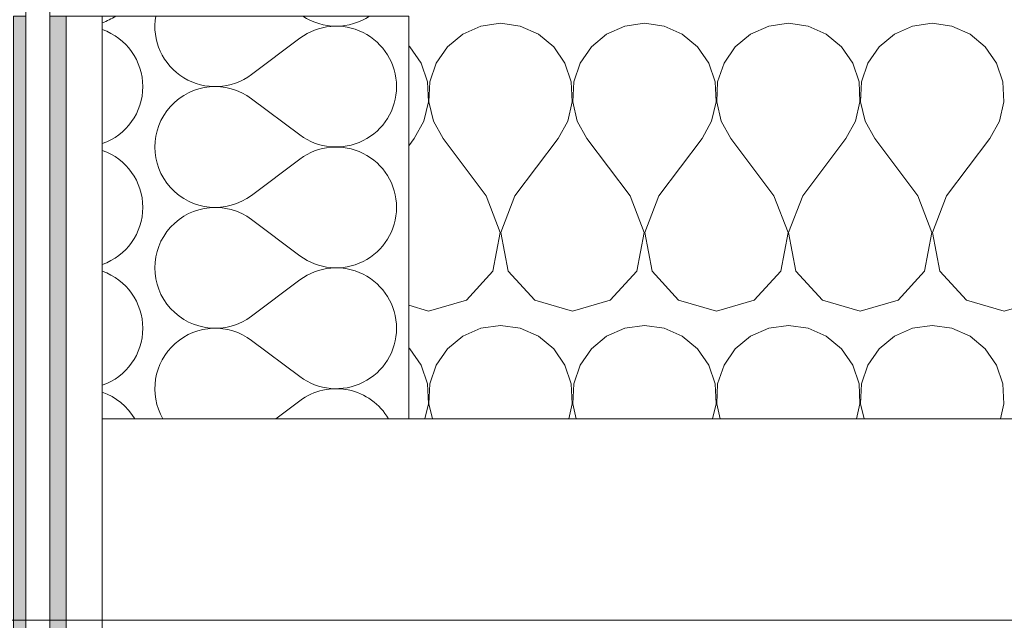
# Model space of a CAD drawing. Header units: millimetres. Extents: x -7244646 to -5701154, y 5723682 to 6071635.
# Tile 12 of 256: x -6402004 to -6401515, y 5746409 to 5746707. Entities that reach past the tile are written whole.
import ezdxf

# ---------------------------------------------------------------- set-up
doc = ezdxf.new("R2010")
doc.units = ezdxf.units.MM
doc.header["$MEASUREMENT"] = 0
doc.set_wipeout_variables(frame=1)
doc.linetypes.add('Wipeout_Contour', pattern=[1000, 0, -1000])
for name, color, linetype, lineweight in [('0_Ном._пера__1', 7, 'Continuous', 0), ('0_Ном._пера__120', 7, 'Continuous', 0), ('АР-Стены_Перегородки_межквартирные_200.АР_Ном._пера__1', 7, 'Continuous', 0), ('АР-Стены_Перегородки_межквартирные_200.АР_Ном._пера__120', 7, 'Continuous', 0), ('АР-Чертеж-Размеры.АР_Ном._пера__1', 7, 'Continuous', 0), ('АР-Чертеж-Размеры.АР_Ном._пера__120', 7, 'Continuous', 0), ('АР-Чертеж-Размеры.АР_Ном._пера__141', 7, 'Continuous', 5)]:
    doc.layers.add(name, color=color, linetype=linetype, lineweight=lineweight)
doc.layers.add('АР-Чертеж-Размеры.АР', color=7, linetype='Continuous')
doc.styles.add('РЎР“Р•РќР•Р\xa0Р\x98Р\xa0_РЎРўР\x98Р›Р¬_2', font='arial.ttf')
doc.dimstyles.new('СГЕНЕРИР_СТИЛЬ__1', dxfattribs={"dimtxt": 500, "dimasz": 237.5, "dimexe": 0.18, "dimexo": 43263.067461, "dimgap": 0, "dimtad": 1, "dimlfac": 0.001, "dimzin": 0, "dimdsep": 46, "dimtxsty": 'РЎР“Р•РќР•Р\xa0Р\x98Р\xa0_РЎРўР\x98Р›Р¬_2', "dimblk": 'ARROWHEAD_6', "dimblk1": 'ARROWHEAD_6', "dimblk2": 'ARROWHEAD_6', "dimcen": 0.09, "dimclrd": 7, "dimclre": 7, "dimclrt": 7, "dimadec": 0, "dimazin": 0, "dimtfac": 1, "dimtdec": 4, "dimtmove": 2, "dimatfit": 3, "dimfxl": 1, "dimtolj": 1, "dimtzin": 0, "dimarcsym": 0})
doc.dimstyles.new('СГЕНЕРИР_СТИЛЬ__11', dxfattribs={"dimtxt": 0.18, "dimasz": 152, "dimexe": 0.18, "dimexo": 0.0625, "dimgap": 0, "dimtad": 0, "dimtih": 1, "dimtoh": 1, "dimdec": 4, "dimzin": 0, "dimdsep": 46, "dimcen": 0.09, "dimadec": 0, "dimazin": 0, "dimtfac": 1, "dimtdec": 4, "dimtmove": 0, "dimatfit": 3, "dimldrblk": 'ARROWHEAD_14', "dimfxl": 1, "dimtolj": 1, "dimtzin": 0, "dimarcsym": 0})
doc.dimstyles.new('СГЕНЕРИР_СТИЛЬ__3', dxfattribs={"dimtxt": 300, "dimasz": 237.5, "dimexe": 0.18, "dimexo": 0.0625, "dimgap": 0, "dimtad": 1, "dimlfac": 0.001, "dimzin": 0, "dimdsep": 46, "dimtxsty": 'РЎР“Р•РќР•Р\xa0Р\x98Р\xa0_РЎРўР\x98Р›Р¬_2', "dimblk": 'ARROWHEAD_6', "dimblk1": 'ARROWHEAD_6', "dimblk2": 'ARROWHEAD_6', "dimcen": 0.09, "dimse1": 1, "dimse2": 1, "dimclrd": 7, "dimclre": 7, "dimclrt": 7, "dimadec": 0, "dimazin": 0, "dimtfac": 1, "dimtdec": 4, "dimtmove": 0, "dimatfit": 3, "dimfxl": 1, "dimtolj": 1, "dimtzin": 0, "dimarcsym": 0})
doc.dimstyles.new('СГЕНЕРИР_СТИЛЬ__4', dxfattribs={"dimtxt": 270.000005, "dimasz": 237.5, "dimexe": 0.18, "dimexo": 300000, "dimgap": 0, "dimtad": 1, "dimlfac": 0.001, "dimzin": 0, "dimdsep": 46, "dimtxsty": 'РЎР“Р•РќР•Р\xa0Р\x98Р\xa0_РЎРўР\x98Р›Р¬_2', "dimblk": 'ARROWHEAD_6', "dimblk1": 'ARROWHEAD_6', "dimblk2": 'ARROWHEAD_6', "dimcen": 0.09, "dimclrd": 7, "dimclre": 7, "dimclrt": 7, "dimadec": 0, "dimazin": 0, "dimtfac": 1, "dimtdec": 4, "dimtmove": 0, "dimatfit": 3, "dimfxl": 1, "dimtolj": 1, "dimtzin": 0, "dimarcsym": 0})
doc.dimstyles.new('СГЕНЕРИР_СТИЛЬ__5', dxfattribs={"dimtxt": 500, "dimasz": 237.5, "dimexe": 0.18, "dimexo": 300000, "dimgap": 0, "dimtad": 1, "dimlfac": 0.001, "dimzin": 0, "dimdsep": 46, "dimtxsty": 'РЎР“Р•РќР•Р\xa0Р\x98Р\xa0_РЎРўР\x98Р›Р¬_2', "dimblk": 'ARROWHEAD_6', "dimblk1": 'ARROWHEAD_6', "dimblk2": 'ARROWHEAD_6', "dimcen": 0.09, "dimclrd": 7, "dimclre": 7, "dimclrt": 7, "dimadec": 0, "dimazin": 0, "dimtfac": 1, "dimtdec": 4, "dimtmove": 0, "dimatfit": 3, "dimfxl": 1, "dimtolj": 1, "dimtzin": 0, "dimarcsym": 0})

# ---------------------------------------------------------------- blocks, each defined once
blk = doc.blocks.new('*X28', base_point=(-7387333.12, 5739809.18))
at = {"layer": 'АР-Стены_Перегородки_межквартирные_200.АР_Ном._пера__1', "color": 7, "linetype": 'Continuous', "lineweight": 0}
for p, q in [((-6401774.72, 5746704.25), (-6401783.73, 5746700.27)), ((-6401764.96, 5746705.61), (-6401774.72, 5746704.25)), ((-6401755.2, 5746704.25), (-6401764.96, 5746705.61)), ((-6401746.18, 5746700.27), (-6401755.2, 5746704.25)), ((-6401703.29, 5746704.25), (-6401712.3, 5746700.27)), ((-6401693.53, 5746705.61), (-6401703.29, 5746704.25)), ((-6401683.77, 5746704.25), (-6401693.53, 5746705.61)), ((-6401674.75, 5746700.27), (-6401683.77, 5746704.25)), ((-6401631.86, 5746704.25), (-6401640.87, 5746700.27)), ((-6401622.1, 5746705.61), (-6401631.86, 5746704.25)), ((-6401612.34, 5746704.25), (-6401622.1, 5746705.61)), ((-6401603.32, 5746700.27), (-6401612.34, 5746704.25)), ((-6401560.43, 5746704.25), (-6401569.45, 5746700.27)), ((-6401550.67, 5746705.61), (-6401560.43, 5746704.25)), ((-6401540.91, 5746704.25), (-6401550.67, 5746705.61)), ((-6401531.89, 5746700.27), (-6401540.91, 5746704.25)), ((-6401783.73, 5746700.27), (-6401791.32, 5746693.99)), ((-6401738.59, 5746693.99), (-6401746.18, 5746700.27)), ((-6401712.3, 5746700.27), (-6401719.89, 5746693.99)), ((-6401667.16, 5746693.99), (-6401674.75, 5746700.27)), ((-6401640.87, 5746700.27), (-6401648.46, 5746693.99)), ((-6401595.74, 5746693.99), (-6401603.32, 5746700.27)), ((-6401569.45, 5746700.27), (-6401577.03, 5746693.99)), ((-6401524.31, 5746693.99), (-6401531.89, 5746700.27)), ((-6401810.02, 5746693.99), (-6401810.58, 5746694.45)), ((-6401804.44, 5746685.87), (-6401810.02, 5746693.99)), ((-6401791.32, 5746693.99), (-6401796.9, 5746685.87)), ((-6401733.01, 5746685.87), (-6401738.59, 5746693.99)), ((-6401719.89, 5746693.99), (-6401725.47, 5746685.87)), ((-6401661.58, 5746685.87), (-6401667.16, 5746693.99)), ((-6401648.46, 5746693.99), (-6401654.04, 5746685.87)), ((-6401590.15, 5746685.87), (-6401595.74, 5746693.99)), ((-6401577.03, 5746693.99), (-6401582.61, 5746685.87)), ((-6401518.73, 5746685.87), (-6401524.31, 5746693.99)), ((-6401801.29, 5746676.53), (-6401804.44, 5746685.87)), ((-6401796.9, 5746685.87), (-6401800.05, 5746676.53)), ((-6401729.86, 5746676.53), (-6401733.01, 5746685.87)), ((-6401725.47, 5746685.87), (-6401728.62, 5746676.53)), ((-6401658.43, 5746676.53), (-6401661.58, 5746685.87)), ((-6401654.04, 5746685.87), (-6401657.19, 5746676.53)), ((-6401587.01, 5746676.53), (-6401590.15, 5746685.87)), ((-6401582.61, 5746685.87), (-6401585.76, 5746676.53)), ((-6401515.58, 5746676.53), (-6401518.73, 5746685.87)), ((-6401800.81, 5746666.69), (-6401801.29, 5746676.53)), ((-6401800.05, 5746676.53), (-6401800.53, 5746666.69)), ((-6401729.39, 5746666.69), (-6401729.86, 5746676.53)), ((-6401728.62, 5746676.53), (-6401729.1, 5746666.69)), ((-6401657.96, 5746666.69), (-6401658.43, 5746676.53)), ((-6401657.19, 5746676.53), (-6401657.67, 5746666.69)), ((-6401586.53, 5746666.69), (-6401587.01, 5746676.53)), ((-6401585.76, 5746676.53), (-6401586.24, 5746666.69)), ((-6401515.1, 5746666.69), (-6401515.58, 5746676.53)), ((-6401803.04, 5746657.09), (-6401800.81, 5746666.69)), ((-6401800.53, 5746666.69), (-6401798.3, 5746657.09)), ((-6401731.62, 5746657.09), (-6401729.39, 5746666.69)), ((-6401729.1, 5746666.69), (-6401726.87, 5746657.09)), ((-6401660.19, 5746657.09), (-6401657.96, 5746666.69)), ((-6401657.67, 5746666.69), (-6401655.44, 5746657.09)), ((-6401588.76, 5746657.09), (-6401586.53, 5746666.69)), ((-6401586.24, 5746666.69), (-6401584.01, 5746657.09)), ((-6401517.33, 5746657.09), (-6401515.1, 5746666.69)), ((-6401807.81, 5746648.47), (-6401803.04, 5746657.09)), ((-6401798.3, 5746657.09), (-6401793.53, 5746648.47)), ((-6401736.38, 5746648.47), (-6401731.62, 5746657.09)), ((-6401726.87, 5746657.09), (-6401722.1, 5746648.47)), ((-6401664.96, 5746648.47), (-6401660.19, 5746657.09)), ((-6401655.44, 5746657.09), (-6401650.67, 5746648.47)), ((-6401593.53, 5746648.47), (-6401588.76, 5746657.09)), ((-6401584.01, 5746657.09), (-6401579.24, 5746648.47)), ((-6401522.1, 5746648.47), (-6401517.33, 5746657.09)), ((-6401810.58, 5746644.78), (-6401807.81, 5746648.47)), ((-6401772.1, 5746619.89), (-6401793.53, 5746648.47)), ((-6401757.81, 5746619.89), (-6401736.38, 5746648.47)), ((-6401700.67, 5746619.89), (-6401722.1, 5746648.47)), ((-6401686.38, 5746619.89), (-6401664.96, 5746648.47)), ((-6401629.24, 5746619.89), (-6401650.67, 5746648.47)), ((-6401614.96, 5746619.89), (-6401593.53, 5746648.47)), ((-6401557.81, 5746619.89), (-6401579.24, 5746648.47)), ((-6401543.53, 5746619.89), (-6401522.1, 5746648.47)), ((-6401765.1, 5746601.67), (-6401772.1, 5746619.89)), ((-6401757.81, 5746619.89), (-6401764.81, 5746601.67)), ((-6401693.67, 5746601.67), (-6401700.67, 5746619.89)), ((-6401686.38, 5746619.89), (-6401693.38, 5746601.67)), ((-6401622.24, 5746601.67), (-6401629.24, 5746619.89)), ((-6401614.96, 5746619.89), (-6401621.95, 5746601.67)), ((-6401550.81, 5746601.67), (-6401557.81, 5746619.89)), ((-6401543.53, 5746619.89), (-6401550.53, 5746601.67)), ((-6401768.73, 5746582.49), (-6401765.1, 5746601.67)), ((-6401764.81, 5746601.67), (-6401761.19, 5746582.49)), ((-6401697.3, 5746582.49), (-6401693.67, 5746601.67)), ((-6401693.38, 5746601.67), (-6401689.76, 5746582.49)), ((-6401625.87, 5746582.49), (-6401622.24, 5746601.67)), ((-6401621.95, 5746601.67), (-6401618.33, 5746582.49)), ((-6401554.44, 5746582.49), (-6401550.81, 5746601.67)), ((-6401550.53, 5746601.67), (-6401546.9, 5746582.49)), ((-6401781.89, 5746568.09), (-6401768.73, 5746582.49)), ((-6401761.19, 5746582.49), (-6401748.02, 5746568.09)), ((-6401710.47, 5746568.09), (-6401697.3, 5746582.49)), ((-6401689.76, 5746582.49), (-6401676.59, 5746568.09)), ((-6401639.04, 5746568.09), (-6401625.87, 5746582.49)), ((-6401618.33, 5746582.49), (-6401605.16, 5746568.09)), ((-6401567.61, 5746568.09), (-6401554.44, 5746582.49)), ((-6401546.9, 5746582.49), (-6401533.73, 5746568.09)), ((-6401800.67, 5746562.75), (-6401781.89, 5746568.09)), ((-6401748.02, 5746568.09), (-6401729.24, 5746562.75)), ((-6401729.24, 5746562.75), (-6401710.47, 5746568.09)), ((-6401676.59, 5746568.09), (-6401657.81, 5746562.75)), ((-6401657.81, 5746562.75), (-6401639.04, 5746568.09)), ((-6401605.16, 5746568.09), (-6401586.38, 5746562.75)), ((-6401586.38, 5746562.75), (-6401567.61, 5746568.09)), ((-6401533.73, 5746568.09), (-6401514.96, 5746562.75)), ((-6401514.96, 5746562.75), (-6401496.18, 5746568.09)), ((-6401810.58, 5746565.57), (-6401800.67, 5746562.75)), ((-6401774.72, 5746554.25), (-6401783.73, 5746550.27)), ((-6401764.96, 5746555.61), (-6401774.72, 5746554.25)), ((-6401755.2, 5746554.25), (-6401764.96, 5746555.61)), ((-6401746.18, 5746550.27), (-6401755.2, 5746554.25)), ((-6401703.29, 5746554.25), (-6401712.3, 5746550.27)), ((-6401693.53, 5746555.61), (-6401703.29, 5746554.25)), ((-6401683.77, 5746554.25), (-6401693.53, 5746555.61)), ((-6401674.75, 5746550.27), (-6401683.77, 5746554.25)), ((-6401631.86, 5746554.25), (-6401640.87, 5746550.27)), ((-6401622.1, 5746555.61), (-6401631.86, 5746554.25)), ((-6401612.34, 5746554.25), (-6401622.1, 5746555.61)), ((-6401603.32, 5746550.27), (-6401612.34, 5746554.25)), ((-6401560.43, 5746554.25), (-6401569.45, 5746550.27)), ((-6401550.67, 5746555.61), (-6401560.43, 5746554.25)), ((-6401540.91, 5746554.25), (-6401550.67, 5746555.61)), ((-6401531.89, 5746550.27), (-6401540.91, 5746554.25)), ((-6401783.73, 5746550.27), (-6401791.32, 5746543.99)), ((-6401738.59, 5746543.99), (-6401746.18, 5746550.27)), ((-6401712.3, 5746550.27), (-6401719.89, 5746543.99)), ((-6401667.16, 5746543.99), (-6401674.75, 5746550.27)), ((-6401640.87, 5746550.27), (-6401648.46, 5746543.99)), ((-6401595.74, 5746543.99), (-6401603.32, 5746550.27)), ((-6401569.45, 5746550.27), (-6401577.03, 5746543.99)), ((-6401524.31, 5746543.99), (-6401531.89, 5746550.27)), ((-6401810.02, 5746543.99), (-6401810.58, 5746544.45)), ((-6401804.44, 5746535.87), (-6401810.02, 5746543.99)), ((-6401791.32, 5746543.99), (-6401796.9, 5746535.87)), ((-6401733.01, 5746535.87), (-6401738.59, 5746543.99)), ((-6401719.89, 5746543.99), (-6401725.47, 5746535.87)), ((-6401661.58, 5746535.87), (-6401667.16, 5746543.99)), ((-6401648.46, 5746543.99), (-6401654.04, 5746535.87)), ((-6401590.15, 5746535.87), (-6401595.74, 5746543.99)), ((-6401577.03, 5746543.99), (-6401582.61, 5746535.87)), ((-6401518.73, 5746535.87), (-6401524.31, 5746543.99)), ((-6401801.29, 5746526.53), (-6401804.44, 5746535.87)), ((-6401796.9, 5746535.87), (-6401800.05, 5746526.53)), ((-6401729.86, 5746526.53), (-6401733.01, 5746535.87)), ((-6401725.47, 5746535.87), (-6401728.62, 5746526.53)), ((-6401658.43, 5746526.53), (-6401661.58, 5746535.87)), ((-6401654.04, 5746535.87), (-6401657.19, 5746526.53)), ((-6401587.01, 5746526.53), (-6401590.15, 5746535.87)), ((-6401582.61, 5746535.87), (-6401585.76, 5746526.53)), ((-6401515.58, 5746526.53), (-6401518.73, 5746535.87)), ((-6401800.81, 5746516.69), (-6401801.29, 5746526.53)), ((-6401800.05, 5746526.53), (-6401800.53, 5746516.69)), ((-6401729.39, 5746516.69), (-6401729.86, 5746526.53)), ((-6401728.62, 5746526.53), (-6401729.1, 5746516.69)), ((-6401657.96, 5746516.69), (-6401658.43, 5746526.53)), ((-6401657.19, 5746526.53), (-6401657.67, 5746516.69)), ((-6401586.53, 5746516.69), (-6401587.01, 5746526.53)), ((-6401585.76, 5746526.53), (-6401586.24, 5746516.69)), ((-6401515.1, 5746516.69), (-6401515.58, 5746526.53)), ((-6401802.56, 5746509.18), (-6401800.81, 5746516.69)), ((-6401800.53, 5746516.69), (-6401798.78, 5746509.18)), ((-6401731.13, 5746509.18), (-6401729.39, 5746516.69)), ((-6401729.1, 5746516.69), (-6401727.35, 5746509.18)), ((-6401659.7, 5746509.18), (-6401657.96, 5746516.69)), ((-6401657.67, 5746516.69), (-6401655.92, 5746509.18)), ((-6401588.27, 5746509.18), (-6401586.53, 5746516.69)), ((-6401586.24, 5746516.69), (-6401584.5, 5746509.18)), ((-6401516.84, 5746509.18), (-6401515.1, 5746516.69))]:
    blk.add_line(p, q, dxfattribs=at)
blk = doc.blocks.new('Штриховка_9_3', base_point=(-7387333.12, 5739809.18))
at = {"layer": 'АР-Стены_Перегородки_межквартирные_200.АР_Ном._пера__1', "color": 7, "linetype": 'Continuous', "lineweight": 0}
blk.add_blockref('*X28', (-7387333.12, 5739809.18), dxfattribs=at)
blk = doc.blocks.new('*D52', base_point=(-7387333.12, 5739809.18))
at = {"layer": 'АР-Чертеж-Размеры.АР_Ном._пера__1', "color": 7, "linetype": 'Continuous', "lineweight": 0, "transparency": 16777216}
for p, q in [((-6411439.3, 5858499.18), (-6411439.3, 5858686.68)), ((-6411314.3, 5858374.18), (-6411564.3, 5858624.18)), ((-6388218.65, 5858499.18), (-6411673.67, 5858499.18)), ((-6411439.3, 5738589.18), (-6411439.3, 5858499.18)), ((-6411564.3, 5738714.18), (-6411314.3, 5738464.18)), ((-6411204.92, 5738589.18), (-6411673.67, 5738589.18)), ((-6411439.3, 5738401.68), (-6411439.3, 5738589.18))]:
    blk.add_line(p, q, dxfattribs=at)
at = {"layer": 'АР-Чертеж-Размеры.АР_Ном._пера__1', "color": 7, "lineweight": 0, "transparency": 16777216, "insert": (-6411889.3, 5853972.32), "char_height": 500, "attachment_point": 7, "rotation": 90, "style": 'РЎР“Р•РќР•Р\xa0Р\x98Р\xa0_РЎРўР\x98Р›Р¬_2'}
blk.add_mtext('\\A1;{\\pql;\\fArial|b0|i0|c204|p0;\\W1.000000;119,91}', dxfattribs=at)
blk = doc.blocks.new('ARROWHEAD_6')
at = {"color": 0, "linetype": 'Continuous', "lineweight": 0}
for p, q in [((-0.5, -0.5), (0.5, 0.5)), ((0, 0), (-1, 0))]:
    blk.add_line(p, q, dxfattribs=at)
blk = doc.blocks.new('*D77', base_point=(-7387333.12, 5739809.18))
at = {"layer": 'АР-Чертеж-Размеры.АР_Ном._пера__1', "color": 7, "linetype": 'Continuous', "lineweight": 0, "transparency": 16777216}
for p, q in [((-6398614.66, 5746409.18), (-6398614.66, 5746596.68)), ((-6398380.28, 5746409.18), (-6398849.03, 5746409.18)), ((-6398614.66, 5743109.01), (-6398614.66, 5746409.18)), ((-6398380.28, 5743109.01), (-6398849.03, 5743109.01))]:
    blk.add_line(p, q, dxfattribs=at)
at = {"layer": 'АР-Чертеж-Размеры.АР_Ном._пера__141', "color": 7, "linetype": 'Continuous', "lineweight": 5, "transparency": 16777216}
for p, q in [((-6398489.66, 5746284.18), (-6398739.66, 5746534.18)), ((-6398739.66, 5743234.01), (-6398489.66, 5742984.01))]:
    blk.add_line(p, q, dxfattribs=at)
at = {"layer": 'АР-Чертеж-Размеры.АР_Ном._пера__120', "color": 7, "lineweight": 0, "transparency": 16777216, "char_height": 300, "attachment_point": 7, "rotation": 90, "style": 'РЎР“Р•РќР•Р\xa0Р\x98Р\xa0_РЎРўР\x98Р›Р¬_2'}
for s, insert in [('\\A1;{\\pql;\\fArial|b0|i0|c204|p0;\\W1.000000;3,30}', (-6398674.66, 5744358.71)), ('\\A1;{\\pql;\\fArial|b0|i0|c204|p0;\\W1.000000;0,40}', (-6398674.66, 5743234.01))]:
    blk.add_mtext(s, dxfattribs=dict(at, insert=insert))
blk = doc.blocks.new('*D78', base_point=(-7387333.12, 5739809.18))
at = {"layer": 'АР-Чертеж-Размеры.АР_Ном._пера__1', "color": 7, "linetype": 'Continuous', "lineweight": 0, "transparency": 16777216}
for p, q in [((-6403170.48, 5747734.18), (-6402920.48, 5747484.18)), ((-6402811.11, 5747609.18), (-6403279.86, 5747609.18)), ((-6403045.48, 5746409.18), (-6403045.48, 5747609.18)), ((-6403170.48, 5746534.18), (-6402920.48, 5746284.18)), ((-6402811.11, 5746409.18), (-6403279.86, 5746409.18)), ((-6403045.48, 5746221.68), (-6403045.48, 5746409.18))]:
    blk.add_line(p, q, dxfattribs=at)
at = {"layer": 'АР-Чертеж-Размеры.АР_Ном._пера__1', "color": 7, "lineweight": 0, "transparency": 16777216, "insert": (-6403099.48, 5746648.84), "char_height": 270, "attachment_point": 7, "rotation": 90, "style": 'РЎР“Р•РќР•Р\xa0Р\x98Р\xa0_РЎРўР\x98Р›Р¬_2'}
blk.add_mtext('\\A1;{\\pql;\\fArial|b0|i0|c204|p0;\\W1.000000;1,20}', dxfattribs=at)
blk = doc.blocks.new('*D146', base_point=(-7387333.12, 5739809.18))
at = {"layer": '0_Ном._пера__1', "color": 7, "linetype": 'Continuous', "lineweight": 0, "transparency": 16777216}
for p, q in [((-6410533.56, 5853209.18), (-6410533.56, 5853396.68)), ((-6410408.56, 5853084.18), (-6410658.56, 5853334.18)), ((-6410299.18, 5853209.18), (-6410767.93, 5853209.18)), ((-6410533.56, 5743109.18), (-6410533.56, 5853209.18)), ((-6410658.56, 5743234.18), (-6410408.56, 5742984.18)), ((-6410299.18, 5743109.18), (-6410767.93, 5743109.18)), ((-6410533.56, 5742921.68), (-6410533.56, 5743109.18))]:
    blk.add_line(p, q, dxfattribs=at)
at = {"layer": '0_Ном._пера__1', "color": 7, "lineweight": 0, "transparency": 16777216, "insert": (-6410633.56, 5797135.97), "char_height": 500, "attachment_point": 7, "rotation": 90, "style": 'РЎР“Р•РќР•Р\xa0Р\x98Р\xa0_РЎРўР\x98Р›Р¬_2'}
blk.add_mtext('\\A1;{\\pql;\\fArial|b0|i0|c204|p0;\\W1.000000;110,10}', dxfattribs=at)
blk = doc.blocks.new('*X184', base_point=(-7387333.12, 5739809.18))
at = {"layer": '0_Ном._пера__1', "color": 7, "linetype": 'Continuous', "lineweight": 0}
for p, q in [((-6401888.58, 5746680.18), (-6401864.58, 5746698.18)), ((-6401888.58, 5746668.18), (-6401864.58, 5746650.18)), ((-6401888.58, 5746620.18), (-6401864.58, 5746638.18)), ((-6401888.58, 5746608.18), (-6401864.58, 5746590.18)), ((-6401888.58, 5746560.18), (-6401864.58, 5746578.18)), ((-6401888.58, 5746548.18), (-6401864.58, 5746530.18)), ((-6401876.58, 5746509.18), (-6401864.58, 5746518.18))]:
    blk.add_line(p, q, dxfattribs=at)
for centre, start, end in [((-6401972.58, 5746734.18), 289.2776, 303.5577), ((-6401906.58, 5746704.18), 170.4057, 306.8699), ((-6401846.58, 5746734.18), 236.4423, 303.5577), ((-6401846.58, 5746674.18), 0, 126.8699), ((-6401972.58, 5746674.18), 0, 70.7224), ((-6401972.58, 5746674.18), 289.2776, 0), ((-6401906.58, 5746644.18), 53.1301, 306.8699), ((-6401846.58, 5746674.18), 233.1301, 0), ((-6401972.58, 5746614.18), 0, 70.7224), ((-6401846.58, 5746614.18), 0, 126.8699), ((-6401972.58, 5746614.18), 289.2776, 0), ((-6401906.58, 5746584.18), 53.1301, 306.8699), ((-6401846.58, 5746614.18), 233.1301, 0), ((-6401972.58, 5746554.18), 0, 70.7224), ((-6401846.58, 5746554.18), 0, 126.8699), ((-6401972.58, 5746554.18), 289.2776, 0), ((-6401906.58, 5746524.18), 53.1301, 210), ((-6401846.58, 5746554.18), 233.1301, 0), ((-6401846.58, 5746494.18), 30, 126.8699), ((-6401972.58, 5746494.18), 30, 70.7224)]:
    blk.add_arc(centre, 30, start, end, dxfattribs=at)
blk = doc.blocks.new('Штриховка_20_3', base_point=(-7387333.12, 5739809.18))
at = {"color": 254, "linetype": 'Wipeout_Contour', "lineweight": 0, "ltscale": 34411084.12986021}
blk.add_wipeout([(-6401810.58, 5746709.18), (-6401962.67, 5746709.18), (-6401962.67, 5746509.18), (-6401810.58, 5746509.18)], dxfattribs=at)
at = {"layer": '0_Ном._пера__1', "color": 7, "linetype": 'Continuous', "lineweight": 0, "flags": 128}
blk.add_lwpolyline([(-6401810.58, 5746709.18), (-6401810.58, 5746509.18), (-6401962.67, 5746509.18), (-6401962.67, 5746709.18)], close=True, dxfattribs=at)
at = {"layer": '0_Ном._пера__1', "color": 7, "linetype": 'Continuous', "lineweight": 0}
blk.add_blockref('*X184', (-7387333.12, 5739809.18), dxfattribs=at)
blk = doc.blocks.new('ARROWHEAD_14')
at = {"color": 0, "linetype": 'Continuous', "lineweight": 0}
blk.add_line((0, 0), (-1, 0), dxfattribs=at)
at = {"color": 0, "linetype": 'Continuous', "lineweight": 0, "flags": 128}
blk.add_lwpolyline([(-0.9093, 0.525), (0, 0), (-0.9093, -0.525)], dxfattribs=at)

msp = doc.modelspace()

# ---------------------------------------------------------------- hatches: boundary and pattern name
at = {"layer": '0_Ном._пера__1', "linetype": 'Continuous', "lineweight": 0, "true_color": 0x000000}
msp.add_hatch(color=18, dxfattribs=at).paths.add_polyline_path([(-6402000.673, 5743109.177), (-6402000.673, 5746709.18), (-6402006.673, 5746709.18), (-6402006.673, 5743109.177)])

# ---------------------------------------------------------------- linework, layer by layer
at = {"layer": '0_Ном._пера__1', "color": 7, "linetype": 'Continuous', "lineweight": 0, "flags": 128}
msp.add_lwpolyline([(-6402000.673, 5743109.177), (-6402000.673, 5746709.18), (-6402006.673, 5746709.18), (-6402006.673, 5743109.177)], close=True, dxfattribs=at)
at = {"layer": 'АР-Стены_Перегородки_межквартирные_200.АР_Ном._пера__120', "color": 7, "linetype": 'Continuous', "lineweight": 0}
msp.add_lwpolyline([(-6401810.577, 5746509.18), (-6400163.977, 5746509.18)], dxfattribs=at)

# ---------------------------------------------------------------- block references
at = {"layer": 'АР-Стены_Перегородки_межквартирные_200.АР_Ном._пера__1', "color": 7, "linetype": 'Continuous', "lineweight": 0}
msp.add_blockref('Штриховка_9_3', (-7387333.115, 5739809.18), dxfattribs=at)

# ---------------------------------------------------------------- dimensions: what is measured, and where the dimension line sits
at = {"color": 7, "linetype": 'Continuous', "lineweight": 0}
dim = msp.add_linear_dim(base=(-6410533.559, 5853209.181), p1=(-6406170.064, 5743109.18), p2=(-6401574.763, 5853209.181), angle=90, dimstyle='СГЕНЕРИР_СТИЛЬ__5', dxfattribs=at)
dim.commit()
dim.dimension.update_dxf_attribs({"geometry": '*D146', "text_midpoint": (-6410883.559, 5798163.771), "dimtype": 160, "text_rotation": 90})
at = {"layer": 'АР-Чертеж-Размеры.АР', "color": 7, "linetype": 'Continuous', "lineweight": 0}
for base, p1, p2, dimstyle, picture, middle in [((-6411439.299, 5858499.18), (-6410669.971, 5738589.18), (-6383892.346, 5858499.18), 'СГЕНЕРИР_СТИЛЬ__1', '*D52', (-6412139.299, 5855000.125)), ((-6403045.484, 5747609.18), (-6402680.04, 5746409.18), (-6401574.773, 5747609.18), 'СГЕНЕРИР_СТИЛЬ__4', '*D78', (-6403234.484, 5746998.375)), ((-6398614.657, 5746409.18), (-6717186.874, 5743109.005), (-6397533.975, 5746409.18), 'СГЕНЕРИР_СТИЛЬ__3', '*D77', (-6398824.657, 5744747.087))]:
    dim = msp.add_linear_dim(base=base, p1=p1, p2=p2, angle=90, dimstyle=dimstyle, dxfattribs=at)
    dim.commit()
    dim.dimension.update_dxf_attribs({"geometry": picture, "text_midpoint": middle, "dimtype": 160, "text_rotation": 90})

# ---------------------------------------------------------------- next in the draw order: wipeouts: each hides what was drawn before it
at = {"color": 254, "linetype": 'Wipeout_Contour', "lineweight": 0, "ltscale": 34406795.73877218}
msp.add_wipeout([(-6401962.673, 5743109.177), (-6401962.673, 5746709.18), (-6401980.673, 5746709.18), (-6401980.673, 5743109.177)], dxfattribs=at)

# ---------------------------------------------------------------- next in the draw order: hatches: boundary and pattern name
at = {"layer": '0_Ном._пера__1', "linetype": 'Continuous', "lineweight": 0, "true_color": 0x000000}
msp.add_hatch(color=18, dxfattribs=at).paths.add_polyline_path([(-6401980.673, 5743109.177), (-6401980.673, 5746709.18), (-6401988.673, 5746709.18), (-6401988.673, 5743109.177)])

# ---------------------------------------------------------------- next in the draw order: linework, layer by layer
at = {"layer": '0_Ном._пера__1', "color": 7, "linetype": 'Continuous', "lineweight": 0, "flags": 128}
for points in [[(-6401980.673, 5743109.177), (-6401980.673, 5746709.18), (-6401988.673, 5746709.18), (-6401988.673, 5743109.177)], [(-6401962.673, 5743109.177), (-6401962.673, 5746709.18), (-6401980.673, 5746709.18), (-6401980.673, 5743109.177)]]:
    msp.add_lwpolyline(points, close=True, dxfattribs=at)

# ---------------------------------------------------------------- next in the draw order: block references
at = {"layer": '0_Ном._пера__1', "color": 7, "linetype": 'Continuous', "lineweight": 0}
msp.add_blockref('Штриховка_20_3', (-7387333.115, 5739809.18), dxfattribs=at)

# ---------------------------------------------------------------- next in the draw order: wipeouts: each hides what was drawn before it
at = {"color": 254, "linetype": 'Wipeout_Contour', "lineweight": 0, "ltscale": 34406870.89129644}
msp.add_wipeout([(-6401988.673, 5743109.177), (-6401988.673, 5746714.18), (-6402000.673, 5746714.18), (-6402000.673, 5743109.177)], dxfattribs=at)

# ---------------------------------------------------------------- next in the draw order: linework, layer by layer
at = {"layer": '0_Ном._пера__1', "color": 7, "linetype": 'Continuous', "lineweight": 0}
msp.add_line((-6402250.673, 5746409.18), (-6400183.977, 5746409.18), dxfattribs=at)
at = {"layer": '0_Ном._пера__1', "color": 7, "linetype": 'Continuous', "lineweight": 0, "flags": 128}
msp.add_lwpolyline([(-6401988.673, 5743109.177), (-6401988.673, 5746714.18), (-6402000.673, 5746714.18), (-6402000.673, 5743109.177)], close=True, dxfattribs=at)

# ---------------------------------------------------------------- next in the draw order: leaders
at = {"layer": '0_Ном._пера__120', "color": 7, "linetype": 'Continuous', "lineweight": 0, "annotation_type": 0, "has_hookline": 1, "hookline_direction": 1, "text_width": 1285.52}
msp.add_leader([(-6400925.248, 5746409.18), (-6400925.248, 5748546.121), (-6404646.166, 5748354.945)], dimstyle='СГЕНЕРИР_СТИЛЬ__11', dxfattribs=at)

doc.saveas('drawing.dxf')
